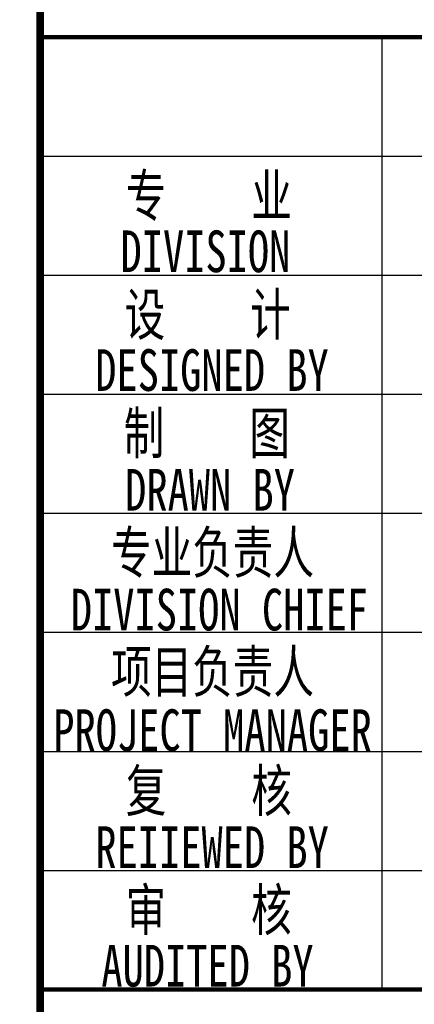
# Model space of a CAD drawing. Extents: x -302077 to 107904, y -9283 to 295706.
# Tile 55 of 256: x -82109 to -79453, y 1217 to 7834. Entities that reach past the tile are written whole.
import ezdxf
from ezdxf.enums import TextEntityAlignment as Align

# ---------------------------------------------------------------- set-up
doc = ezdxf.new("R2010")
doc.units = 0
doc.header["$LTSCALE"] = 500
doc.header["$MEASUREMENT"] = 0
doc.layers.get('0').update_dxf_attribs({"linetype": 'CONTINUOUS'})
doc.layers.add('PUB_TITLE', color=4, linetype='CONTINUOUS')
doc.layers.add('TK', color=7, linetype='CONTINUOUS')
doc.styles.add('-宋体', font='txt', dxfattribs={"width": 0.8})

# ---------------------------------------------------------------- blocks, each defined once
blk = doc.blocks.new('wrtgtg')
at = {"layer": 'PUB_TITLE'}
for p, q in [((4504.3, 4748.3), (4504.3, 11158.8)), ((2204.3, 10358.8), (7804.3, 10358.8)), ((2204.3, 9558.8), (7804.3, 9558.8)), ((2204.3, 8758.8), (7804.3, 8758.8)), ((2204.3, 7958.8), (7804.3, 7958.8)), ((2204.3, 7158.8), (7804.3, 7158.8)), ((2204.3, 6358.8), (7804.3, 6358.8)), ((2204.3, 5558.8), (7804.3, 5558.8)), ((2204.3, 4758.8), (7804.3, 4758.8)), ((2204.3, 4758.8), (7804.3, 4758.8))]:
    blk.add_line(p, q, dxfattribs=at)
for points, const_width in [([(2204.3, -4841.2), (2204.3, 52558.8)], 50), ([(2204.3, 11158.8), (7804.3, 11158.8)], 29.7), ([(2204.3, 4758.8), (7804.3, 4758.8)], 29.7)]:
    blk.add_lwpolyline(points, dxfattribs=dict(at, const_width=const_width))
at = {"layer": 'TK', "style": '-宋体', "width": 0.75}
for s, p in [('专    业', (3338.9, 10098.8)), ('DIVISION ', (3387.5, 9718.9)), ('设    计', (3331.2, 9298.8)), ('DESIGNED BY', (3360.3, 8921.1)), ('制    图    ', (3611.2, 8502.8)), ('DRAWN BY', (3347.2, 8116.3)), ('专业负责人', (3363.7, 7700.5)), ('DIVISION CHIEF', (3410.1, 7311.3)), ('项目负责人', (3363.7, 6899.7)), ('PROJECT MANAGER', (3363.7, 6501.3)), ('复    核', (3338.9, 6100.3)), ('REIIEWED BY', (3361, 5714.8)), ('审    核', (3337.8, 5300.3)), ('AUDITED BY', (3329.9, 4916.3))]:
    blk.add_text(s, height=280, dxfattribs=at).set_placement(p, align=Align.MIDDLE)

msp = doc.modelspace()

# ---------------------------------------------------------------- block references
msp.add_blockref('wrtgtg', (-84174.787, -3441.74))

doc.saveas('drawing.dxf')
